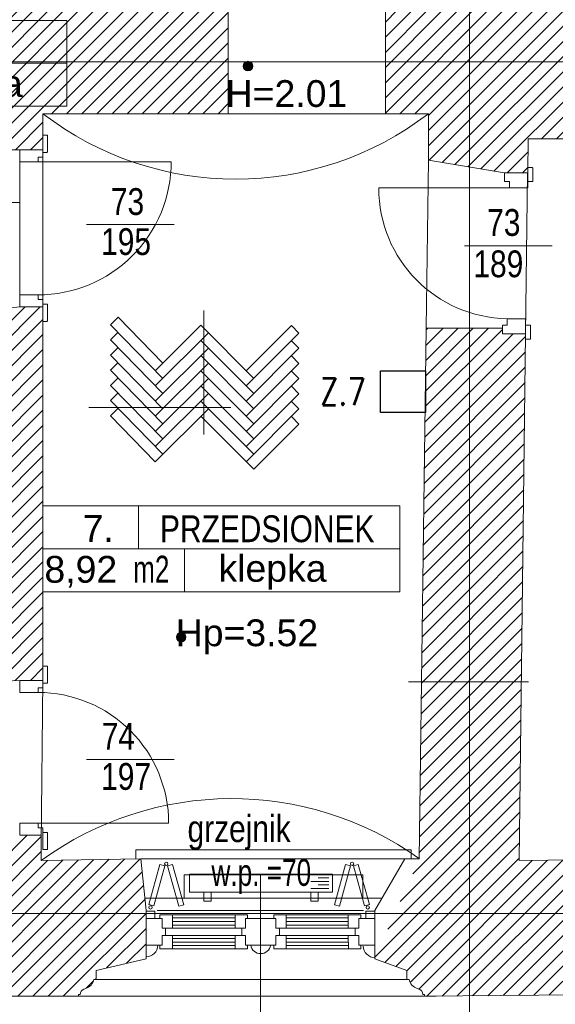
# Model space of a CAD drawing. Header units: millimetres. Extents: x -573548 to 674770, y -184010 to -47794.
# Tile 87 of 181: x 104568 to 107569, y -130530 to -125018. Entities that reach past the tile are written whole.
import ezdxf
from ezdxf.enums import TextEntityAlignment as Align

# ---------------------------------------------------------------- set-up
doc = ezdxf.new("R2010")
doc.units = ezdxf.units.MM
for name, color, linetype, lineweight in [('A.03 RZUT PARTERU_is$0$A-DRZWI_Nr_pióra__9', 8, 'Continuous', 9), ('A.03 RZUT PARTERU_is$0$A-OPISY-2_Nr_pióra__2', 8, 'Continuous', 9), ('A.03 RZUT PARTERU_is$0$A-OPISY-3_Nr_pióra__6', 8, 'Continuous', 9), ('A.03 RZUT PARTERU_is$0$A-WYSOKOSCI_Nr_pióra__7', 8, 'Continuous', 9), ('A.03 RZUT PARTERU_is$0$detalokna_Nr_pióra__1', 8, 'Continuous', 9), ('A.03 RZUT PARTERU_is$0$detalokna_Nr_pióra__2', 8, 'Continuous', 9), ('A.03 RZUT PARTERU_is$0$detalokna_Nr_pióra__8', 8, 'Continuous', 9), ('A.03 RZUT PARTERU_is$0$DIM MALY_Nr_pióra__8', 8, 'Continuous', 9), ('A.03 RZUT PARTERU_is$0$Drawing & Figure_Nr_pióra__18', 8, 'Continuous', 9), ('A.03 RZUT PARTERU_is$0$DRZWI_Nr_pióra__41', 8, 'Continuous', 9), ('A.03 RZUT PARTERU_is$0$linia nadproza_Nr_pióra__1', 8, 'Continuous', 9), ('A.03 RZUT PARTERU_is$0$Nowe_A-OKNA-OPIS_Nr_pióra__59', 8, 'Continuous', 9), ('A.03 RZUT PARTERU_is$0$Nowe_A_okno_Nr_pióra__59', 8, 'Continuous', 9), ('A.03 RZUT PARTERU_is$0$Nowe_Annotation - Text_Nr_pióra__59', 8, 'Continuous', 9), ('A.03 RZUT PARTERU_is$0$Nowe_GRZEJNIK_Nr_pióra__59', 8, 'Continuous', 9), ('A.03 RZUT PARTERU_is$0$Nowe_okiennice_Nr_pióra__59', 8, 'Continuous', 9), ('A.03 RZUT PARTERU_is$0$Nowe_WIDOK_Nr_pióra__59', 8, 'Continuous', 9), ('A.03 RZUT PARTERU_is$0$opisy inne_Nr_pióra__1', 8, 'Continuous', 9), ('A.03 RZUT PARTERU_is$0$opisy inne_Nr_pióra__25', 8, 'Continuous', 9), ('A.03 RZUT PARTERU_is$0$PARAPET_Nr_pióra__7', 8, 'Continuous', 9), ('A.03 RZUT PARTERU_is$0$podciagi_Nr_pióra__1', 8, 'Continuous', 9), ('A.03 RZUT PARTERU_is$0$POSADZKI_Nr_pióra__18', 8, 'Continuous', 9), ('A.03 RZUT PARTERU_is$0$PROG_Nr_pióra__6', 8, 'Continuous', 9), ('A.03 RZUT PARTERU_is$0$SCIANY_KONSTR_Nr_pióra__21', 8, 'Continuous', 9), ('A.03 RZUT PARTERU_is$0$strop_Nr_pióra__1', 8, 'Continuous', 9), ('A.03 RZUT PARTERU_is$0$Structural - Bearing_Nr_pióra__21', 8, 'Continuous', 9), ('A.03 RZUT PARTERU_is$0$Structural - Grid', 8, 'Continuous', 9), ('A.03 RZUT PARTERU_is$0$Structural - Grid_Nr_pióra__17', 8, 'Continuous', 9), ('BMS_URZĄDZENIA', 30, 'Continuous', 30), ('SAN_Grzejniki CO na rzucie', 7, 'Continuous', 13)]:
    doc.layers.add(name, color=color, linetype=linetype, lineweight=lineweight)
doc.styles.add('A.03 RZUT PARTERU_is$0$STYL_AUTOMATYCZNY_2', font='arial.ttf')
doc.styles.add('A.03 RZUT PARTERU_is$0$STYL_AUTOMATYCZNY_3', font='arial.ttf', dxfattribs={"width": 0.8})
doc.styles.add('A.03 RZUT PARTERU_is$0$STYL_AUTOMATYCZNY_4', font='arial.ttf', dxfattribs={"width": 0.7})
doc.styles.add('A.03 RZUT PARTERU_is$0$STYL_AUTOMATYCZNY_8', font='arial.ttf', dxfattribs={"width": 0.8})
doc.styles.add('SIMPLEX-10', font='simplex.shx', dxfattribs={"width": 0.8, "height": 10})
pattern_1 = [(45, (655149.01, 0), (-42.426407, 42.426407), [])]

# ---------------------------------------------------------------- blocks, each defined once
blk = doc.blocks.new('A.03 RZUT PARTERU_is$0$Standardowy znacznik osi')
at = {"layer": 'A.03 RZUT PARTERU_is$0$Structural - Grid_Nr_pióra__17'}
blk.add_line((1000, 0), (17855.4, 0), dxfattribs=at)
at = {"layer": 'A.03 RZUT PARTERU_is$0$Structural - Grid_Nr_pióra__17', "style": 'A.03 RZUT PARTERU_is$0$STYL_AUTOMATYCZNY_2'}
for tag, p in [('AC_MarkerText_1_0', (5, -80)), ('AC_MarkerText_1_1', (19360.4, -80))]:
    blk.add_attdef(tag, text='', height=350, rotation=270, dxfattribs=at).set_placement(p, align=Align.TOP_CENTER)
blk = doc.blocks.new('A.03 RZUT PARTERU_is$0$Standardowy znacznik osi_3')
at = {"layer": 'A.03 RZUT PARTERU_is$0$Structural - Grid_Nr_pióra__17'}
blk.add_line((2962.2, 0), (40906.6, 0), dxfattribs=at)
at = {"layer": 'A.03 RZUT PARTERU_is$0$Structural - Grid_Nr_pióra__17', "style": 'A.03 RZUT PARTERU_is$0$STYL_AUTOMATYCZNY_2'}
for tag, p in [('AC_MarkerText_1_0', (-250, -335)), ('AC_MarkerText_1_1', (44118.7, -335))]:
    blk.add_attdef(tag, text='', height=350, rotation=180, dxfattribs=at).set_placement(p, align=Align.TOP_CENTER)
blk = doc.blocks.new('A.03 RZUT PARTERU_is')
at = {"layer": 'A.03 RZUT PARTERU_is$0$A-WYSOKOSCI_Nr_pióra__7'}
for points in [[(761093.4, -100278.1, 1), (761040, -100278.1, 1)], [(760719.1, -103475.6, 1), (760665.7, -103475.6, 1)]]:
    blk.add_hatch(color=256, dxfattribs=at).paths.add_polyline_path(points)
at = {"layer": 'A.03 RZUT PARTERU_is$0$Drawing & Figure_Nr_pióra__18'}
h = blk.add_hatch(dxfattribs=at)
h.set_pattern_fill('Common_Brick_0004', color=256, style=0, pattern_type=2)
h.set_pattern_definition(pattern_1)
h.paths.add_polyline_path([(755746.2, -99673.5), (756133.4, -99674.1), (756716.2, -99675.1), (756716.2, -99753.6), (756716.2, -99893.6), (756716.2, -101430.2), (756716.3, -102115.2), (756796.3, -102115.2), (756796.3, -103725.2), (756796.3, -104725.5), (755926.3, -104725.5), (755817.1, -105005.5), (755817.1, -105264.9), (755817.1, -105275.5), (756046.6, -105340.5), (756046.6, -105390.9), (756059.3, -105390.9, 0.270785), (756104.9, -105442), (756115.7, -105446.2, -0.334097), (756136.3, -105475.2), (756146.3, -105475.2), (756146.3, -105485.5), (756211.3, -105485.5), (757111.3, -105485.5), (757176.3, -105485.5), (757176.3, -105475.2), (757186.3, -105475.2, -0.334097), (757206.9, -105446.2), (757217.6, -105442, 0.270785), (757263.3, -105390.9), (757275.9, -105390.9), (757275.9, -105340.5), (757505.5, -105275.5), (757505.5, -105005.5), (757526.3, -104725.5), (757436.3, -104725.5), (757436.3, -103725.2), (757436.3, -102275.5), (759465.1, -102275.5), (759596.3, -102275.5), (759596.3, -103725.5), (759787.7, -103717.6), (759917.7, -103717.6), (759917.7, -103716.6), (759917.7, -101677.4), (759917.7, -101626.4), (759787.7, -101626.4), (759596.3, -101645.2), (759596.3, -102135.2), (759462.8, -102135.4), (757426.4, -102137.7), (757439.7, -101430.2), (757456.3, -100544.9), (757736.3, -100544.9), (757742.5, -100204.9), (757882.5, -100204.9), (757882.5, -100544.9), (759596.3, -100544.9), (759596.3, -100746.2), (759917.7, -100746.2), (759917.7, -100544.9), (760956.3, -100544.9), (760956.3, -99964.9), (757626.6, -99964.9), (757596.9, -100013.9), (757592.6, -99997.5), (757626.6, -99964.9), (757336.3, -99964.9), (757336.3, -99844.9), (757341.2, -98890.5), (757356.3, -96002.6), (757356.3, -96002.4), (757236.7, -96002.4), (756780.6, -96045), (756786.1, -98890.5), (756786.3, -98965.2), (756133.4, -98964.1), (755746.2, -98963.5)])
h = blk.add_hatch(dxfattribs=at)
h.set_pattern_fill('Common_Brick_0004', color=256, style=0, pattern_type=2)
h.set_pattern_definition(pattern_1)
h.paths.add_polyline_path([(761836.1, -100544.9), (762077.6, -100544.9), (762077, -100804.9), (762504.2, -100876.2), (762633.9, -100876.2), (762635.4, -100685.5), (763305.3, -100683.4), (763510.3, -100682.8), (763655.8, -100682.4), (763735.8, -100106.8), (763735.8, -99977.9), (763706.2, -99977.5), (763510.3, -99974.8), (763306.5, -99972), (763016.2, -99968), (763016.2, -99805.6), (762156.2, -99816.1), (762156.2, -99967.4), (761836.2, -99967.4)])
h = blk.add_hatch(dxfattribs=at)
h.set_pattern_fill('Common_Brick_0004', color=256, style=0, pattern_type=2)
h.set_pattern_definition(pattern_1)
h.paths.add_polyline_path([(761777.6, -105269.5, -0.002027), (761777.1, -105269.5), (761777.1, -105275.5), (761956.6, -105340.5), (761956.6, -105390.9), (761969.3, -105390.9, 0.270785), (762014.9, -105442), (762025.7, -105446.2, -0.334097), (762046.3, -105475.2), (762056.3, -105475.2), (762056.3, -105485.5), (763296.2, -105474.8), (763296.1, -105464.6), (763306.1, -105464.5, -0.334097), (763326.5, -105435.3), (763337.2, -105431, 0.270785), (763382.4, -105379.5), (763395, -105379.4), (763394.6, -105329), (763623.6, -105262), (763621.2, -104992), (763536.2, -104715.5), (762586.2, -104725.9), (762598.4, -103725.2), (762622, -101776.5), (762491.6, -101776.5), (762491.6, -101745.5), (762065.7, -101745.5), (762039.4, -103725.2), (762026.2, -104714.5, -0.000248), (762027.7, -104715.5)])
h = blk.add_hatch(dxfattribs=at)
h.set_pattern_fill('Common_Brick_0004', color=256, style=0, pattern_type=2)
h.set_pattern_definition(pattern_1)
h.paths.add_polyline_path([(758847.6, -105264.9, -0.002027), (758847.1, -105264.9), (758847.1, -105275.5), (759026.6, -105340.5), (759026.6, -105390.9), (759039.3, -105390.9, 0.270785), (759084.9, -105442), (759095.7, -105446.2, -0.334097), (759116.3, -105475.2), (759126.3, -105475.2), (759126.3, -105485.5), (760051.3, -105485.5), (760116.3, -105485.5), (760116.3, -105475.2), (760126.3, -105475.2, -0.334097), (760146.9, -105446.2), (760157.6, -105442, 0.270785), (760203.3, -105390.9), (760215.9, -105390.9), (760215.9, -105340.5), (760495.5, -105275.5), (760495.5, -105005.5), (760466.2, -104715.5), (759907.7, -104725.5), (759907.7, -104583.3), (759787.7, -104583.3), (759787.7, -104583.4)])
at = {"layer": 'A.03 RZUT PARTERU_is$0$A-DRZWI_Nr_pióra__9'}
for p, q in [((760162.7, -101165.6), (760496, -101165.6)), ((760653.7, -101165.6), (760162.7, -101165.6)), ((762769.9, -101284.8), (762279, -101284.8)), ((760653.7, -104159.7), (760162.7, -104159.7))]:
    blk.add_line(p, q, dxfattribs=at)
for points in [[(759891.6, -100813.4), (760636.5, -100813.4, -0.414215), (759890.7, -101559.2)], [(761799, -100960.2, 0.408921), (762518.3, -101692.5)], [(759890.7, -104516.2), (760622.2, -104516.2, 0.414552), (759889.9, -103784.8)]]:
    blk.add_lwpolyline(points, format="xyb", dxfattribs=at)
blk.add_lwpolyline([(762531.3, -100960.2), (761799, -100960.2)], dxfattribs=at)
at = {"layer": 'A.03 RZUT PARTERU_is$0$A-OPISY-3_Nr_pióra__6'}
for p, q in [((758051.6, -100262.2), (760051.6, -100262.2)), ((760453.8, -102740.6), (760453.8, -102980.7)), ((759917.7, -102980.6), (761917.7, -102980.6)), ((760710.7, -102980.7), (760710.7, -103220.6))]:
    blk.add_line(p, q, dxfattribs=at)
for points in [[(758051.6, -100502.2), (758051.6, -100022.2), (760051.6, -100022.2), (760051.6, -100502.2)], [(759917.7, -103220.6), (759917.7, -102740.6), (761917.7, -102740.6), (761917.7, -103220.6)]]:
    blk.add_lwpolyline(points, close=True, dxfattribs=at)
at = {"layer": 'A.03 RZUT PARTERU_is$0$A-WYSOKOSCI_Nr_pióra__7'}
for centre in [(761066.7, -100278.1), (760692.4, -103475.6)]:
    blk.add_circle(centre, 26.7, dxfattribs=at)
at = {"layer": 'A.03 RZUT PARTERU_is$0$detalokna_Nr_pióra__1'}
blk.add_line((760116.3, -105485.5), (762056.3, -105485.5), dxfattribs=at)
at = {"layer": 'A.03 RZUT PARTERU_is$0$detalokna_Nr_pióra__2'}
blk.add_line((760215.9, -105390.9), (761956.6, -105390.9), dxfattribs=at)
blk.add_lwpolyline([(760439.1, -104715.5), (760439.1, -104665.5), (761980.4, -104665.5), (761980.4, -104715.5)], dxfattribs=at)
at = {"layer": 'A.03 RZUT PARTERU_is$0$detalokna_Nr_pióra__8'}
for p, q in [((760466.2, -104715.5), (761946.2, -104715.5)), ((760488.4, -104935.5), (761817.9, -104935.5)), ((760558.4, -105005.5), (761714.2, -105005.5))]:
    blk.add_line(p, q, dxfattribs=at)
at = {"layer": 'A.03 RZUT PARTERU_is$0$DIM MALY_Nr_pióra__8'}
blk.add_line((761965.4, -103725.2), (762638.1, -103725.2), dxfattribs=at)
at = {"layer": 'A.03 RZUT PARTERU_is$0$DRZWI_Nr_pióra__41'}
for p, q in [((759917.8, -100761.1), (759917.8, -100665.5)), ((762634.2, -100924.5), (762634.2, -100876.2)), ((759917.7, -101611.5), (759917.8, -101707.2)), ((762621.6, -101728.2), (762621.6, -101776.5)), ((759917.8, -103732.5), (759917.8, -103636.8)), ((759917.8, -104568.5), (759917.8, -104664.2))]:
    blk.add_line(p, q, dxfattribs=at)
for points in [[(759943.9, -100697.1), (759943.9, -100669.5, 0.414334), (759939.9, -100665.5), (759917.8, -100665.5)], [(759943.9, -100697.1), (759943.9, -100757.1, -0.414334), (759939.9, -100761.1), (759917.8, -100761.1)], [(762662.4, -100924.5), (762662.4, -100850.5, 0.414334), (762658.4, -100846.5), (762634.2, -100846.5)], [(759943.9, -101675.5), (759943.9, -101615.5, 0.414334), (759939.9, -101611.5), (759917.7, -101611.5)], [(759943.9, -101675.5), (759943.9, -101703.2, -0.414334), (759939.9, -101707.2), (759917.8, -101707.2)], [(762649.8, -101728.2), (762649.8, -101802.3, -0.414334), (762645.8, -101806.3), (762621.6, -101806.3)], [(759943.9, -103668.5), (759943.9, -103640.8, 0.414334), (759939.9, -103636.8), (759917.8, -103636.8)], [(759943.9, -103668.5), (759943.9, -103728.5, -0.414334), (759939.9, -103732.5), (759917.8, -103732.5)], [(759943.9, -104632.5), (759943.9, -104572.5, 0.414334), (759939.9, -104568.5), (759917.8, -104568.5)], [(759943.9, -104632.5), (759943.9, -104660.2, -0.414334), (759939.9, -104664.2), (759917.8, -104664.2)]]:
    blk.add_lwpolyline(points, format="xyb", dxfattribs=at)
for points in [[(759917.8, -100761.1), (759917.8, -100787.7), (759890.7, -100787.7), (759890.7, -100813.4), (759787.8, -100813.4), (759787.7, -100746.2)], [(762504.2, -100876.2), (762504.2, -100924.5), (762531.3, -100924.5), (762531.3, -100960.2), (762634.2, -100960.2), (762634.2, -100924.5), (762662.4, -100924.5)], [(759917.8, -101611.5), (759917.8, -101584.9), (759890.7, -101584.9), (759890.7, -101559.2), (759787.8, -101559.2), (759787.7, -101626.4)], [(762491.6, -101776.5), (762491.6, -101728.2), (762518.7, -101728.2), (762518.7, -101692.5), (762621.6, -101692.5), (762621.6, -101728.2), (762649.8, -101728.2)], [(759917.8, -103732.5), (759917.8, -103759.1), (759890.7, -103759.1), (759890.7, -103784.8), (759787.8, -103784.8), (759787.7, -103717.6)], [(759917.8, -104568.5), (759917.8, -104541.9), (759890.7, -104541.9), (759890.7, -104516.2), (759787.8, -104516.2), (759787.7, -104583.4)]]:
    blk.add_lwpolyline(points, dxfattribs=at)
at = {"layer": 'A.03 RZUT PARTERU_is$0$linia nadproza_Nr_pióra__1'}
for p, q in [((760956.3, -100544.9), (761836.1, -100544.9)), ((762077, -100804.9), (762065.7, -101745.5)), ((762633.4, -100876.2), (762621.6, -101776.5))]:
    blk.add_line(p, q, dxfattribs=at)
at = {"layer": 'A.03 RZUT PARTERU_is$0$Nowe_A-OKNA-OPIS_Nr_pióra__59'}
blk.add_line((761136.3, -104805.5), (761136.3, -106010.7), dxfattribs=at)
at = {"layer": 'A.03 RZUT PARTERU_is$0$Nowe_A_okno_Nr_pióra__59'}
for points in [[(760495.5, -105049.7), (760495.5, -105009.7), (760545.5, -105009.7), (760545.5, -105049.7)], [(760495.5, -105049.7), (760495.5, -105199.7), (760585.5, -105199.7), (760585.5, -105144.7), (760605.5, -105144.7), (760605.5, -105104.7), (760585.5, -105104.7), (760585.5, -105049.7)], [(760643.7, -105029.7), (760643.7, -105104.7), (760585.5, -105104.7), (760585.5, -105049.7), (760573.7, -105049.7), (760573.7, -105029.7)], [(760994.6, -105029.6), (760994.7, -105104.6), (761052.9, -105104.5), (761052.8, -105049.5), (761064.6, -105049.5), (761064.6, -105029.5)], [(761281.1, -105029.5), (761281.1, -105104.5), (761222.9, -105104.5), (761222.9, -105049.5), (761211.1, -105049.5), (761211.1, -105029.5)], [(761628.8, -105029.4), (761628.8, -105104.4), (761687, -105104.4), (761687, -105049.4), (761698.8, -105049.4), (761698.8, -105029.4)], [(761777, -105049.3), (761777.1, -105199.3), (761687.1, -105199.4), (761687, -105144.4), (761667, -105144.4), (761667, -105104.4), (761687, -105104.4), (761687, -105049.4)], [(761727, -105049.3), (761727, -105009.3), (761777, -105009.3), (761777, -105049.3)], [(760643.7, -105219.7), (760643.7, -105144.7), (760585.5, -105144.7), (760585.5, -105199.7), (760573.7, -105199.7), (760573.7, -105219.7)], [(760994.7, -105219.6), (760994.7, -105144.6), (761052.9, -105144.5), (761052.9, -105199.5), (761064.7, -105199.5), (761064.7, -105219.5)], [(761281.1, -105219.5), (761281.1, -105144.5), (761222.9, -105144.5), (761222.9, -105199.5), (761211.1, -105199.5), (761211.1, -105219.5)], [(761628.9, -105219.4), (761628.8, -105144.4), (761687, -105144.4), (761687.1, -105199.4), (761698.9, -105199.4), (761698.9, -105219.4)]]:
    blk.add_lwpolyline(points, close=True, dxfattribs=at)
for points in [[(760994.6, -105029.6), (760643.7, -105029.7)], [(760643.7, -105047.2), (760994.6, -105047.2)], [(761142.9, -105199.5), (761052.9, -105199.5), (761052.9, -105144.5), (761032.9, -105144.6), (761032.9, -105104.6), (761052.9, -105104.5), (761052.8, -105049.5), (761142.8, -105049.5), (761142.8, -105049.5)], [(761132.9, -105199.5), (761222.9, -105199.5), (761222.9, -105144.5), (761242.9, -105144.5), (761242.9, -105104.5), (761222.9, -105104.5), (761222.9, -105049.5), (761132.9, -105049.5), (761132.9, -105049.5)], [(761281.1, -105029.5), (761628.8, -105029.4)], [(761628.8, -105046.9), (761281.1, -105047.1)], [(760643.7, -105067.2), (760994.6, -105067.2)], [(760643.7, -105087.2), (760994.6, -105087.2)], [(760643.7, -105104.7), (760994.7, -105104.6)], [(761628.8, -105066.9), (761281.1, -105067.1)], [(761628.8, -105086.9), (761281.1, -105087.1)], [(761628.8, -105104.4), (761281.1, -105104.5)], [(760643.7, -105144.7), (760994.7, -105144.6)], [(760643.7, -105162.2), (760994.7, -105162.2)], [(761628.8, -105144.4), (761281.1, -105144.5)], [(761628.9, -105161.9), (761281.1, -105162.1)], [(760643.7, -105182.2), (760994.7, -105182.2)], [(760643.7, -105202.2), (760994.7, -105202.2)], [(760994.7, -105219.6), (760643.7, -105219.7)], [(761628.9, -105181.9), (761281.1, -105182.1)], [(761628.9, -105201.9), (761281.1, -105202.1)], [(761281.1, -105219.5), (761628.9, -105219.4)]]:
    blk.add_lwpolyline(points, dxfattribs=at)
blk.add_lwpolyline([(761194.1, -105199.4), (761081.7, -105199.5, 0.845314)], format="xyb", close=True, dxfattribs=at)
at = {"layer": 'A.03 RZUT PARTERU_is$0$Nowe_GRZEJNIK_Nr_pióra__59'}
blk.add_lwpolyline([(760709.7, -104935.5), (761709.7, -104935.5), (761709.7, -104805.5), (760709.7, -104805.5)], close=True, dxfattribs=at)
at = {"layer": 'A.03 RZUT PARTERU_is$0$Nowe_okiennice_Nr_pióra__59'}
for points in [[(760539.1, -104979.9), (760511.3, -104972.3), (760573.4, -104747.3), (760601.2, -104755)], [(760678.7, -104980.6), (760706.5, -104972.9), (760644.4, -104748), (760616.6, -104755.6)], [(761579.5, -104980.6), (761551.7, -104972.9), (761613.8, -104748), (761641.6, -104755.6)], [(761719.1, -104979.9), (761746.9, -104972.3), (761684.8, -104747.3), (761657, -104755)]]:
    blk.add_lwpolyline(points, close=True, dxfattribs=at)
for centre in [(760608.6, -104743.4), (761649.6, -104743.4), (760520.6, -104988.3), (761737.7, -104988.3)]:
    blk.add_circle(centre, 9.4, dxfattribs=at)
at = {"layer": 'A.03 RZUT PARTERU_is$0$Nowe_WIDOK_Nr_pióra__59'}
for centre, start, end in [((760495.5, -105199.6), 270.4645, 0.079), ((761778.1, -105204.2), 179.921, 269.5355)]:
    blk.add_arc(centre, 65.3, start, end, dxfattribs=at)
at = {"layer": 'A.03 RZUT PARTERU_is$0$opisy inne_Nr_pióra__25'}
for p, q in [((760819.7, -102341.1), (760819.7, -101645.9)), ((760969.7, -102188.8), (760174.7, -102188.8))]:
    blk.add_line(p, q, dxfattribs=at)
at = {"layer": 'A.03 RZUT PARTERU_is$0$podciagi_Nr_pióra__1'}
blk.add_line((759917.7, -103716.6), (759907.7, -104637.1), dxfattribs=at)
at = {"layer": 'A.03 RZUT PARTERU_is$0$POSADZKI_Nr_pióra__18'}
for p, q in [((758834.7, -101041.4), (759787.8, -101041.4)), ((760296.5, -101726.1), (760338.9, -101683.7)), ((760590, -101941.5), (760338.9, -101683.7)), ((760590, -102026.4), (760296.5, -101726.1)), ((760547.6, -101983.9), (760802.1, -101729.4)), ((761099.1, -102026.4), (760802.1, -101729.4)), ((761056.7, -101983.9), (761309.9, -101730.7)), ((761352.3, -101773.2), (761309.9, -101730.7)), ((760296.5, -101811), (760338.9, -101768.6)), ((760547.6, -102068.8), (760844.6, -101771.8)), ((760802.1, -101814.2), (760844.6, -101771.8)), ((761056.7, -102068.8), (761352.3, -101773.2)), ((760590, -102111.2), (760296.5, -101811)), ((760296.5, -101895.9), (760338.9, -101853.4)), ((760547.6, -102153.6), (760844.6, -101856.7)), ((761099.1, -102111.2), (760802.1, -101814.2)), ((761056.7, -102153.6), (761352.3, -101858)), ((761352.3, -101858), (761309.9, -101815.6)), ((760590, -102196.1), (760296.5, -101895.9)), ((761099.1, -102196.1), (760802.1, -101899.1)), ((761352.3, -101942.9), (761309.9, -101900.5)), ((760296.5, -101980.7), (760338.9, -101938.3)), ((760547.6, -102238.5), (760844.6, -101941.5)), ((761056.7, -102238.5), (761352.3, -101942.9)), ((760590, -102280.9), (760296.5, -101980.7)), ((760296.5, -102065.6), (760338.9, -102023.1)), ((760547.6, -102323.3), (760844.6, -102026.4)), ((761099.1, -102280.9), (760802.1, -101983.9)), ((761056.7, -102323.3), (761352.3, -102027.7)), ((761352.3, -102027.7), (761309.9, -101985.3)), ((760590, -102365.8), (760296.5, -102065.6)), ((761099.1, -102365.8), (760802.1, -102068.8)), ((761352.3, -102112.6), (761309.9, -102070.2)), ((760296.5, -102150.4), (760338.9, -102108)), ((760547.6, -102408.2), (760844.6, -102111.2)), ((761056.7, -102408.2), (761352.3, -102112.6)), ((760590, -102450.6), (760296.5, -102150.4)), ((760296.5, -102235.3), (760338.9, -102192.8)), ((761099.1, -102450.6), (760802.1, -102153.6)), ((760844.6, -102196.1), (760802.1, -102153.6)), ((761352.3, -102197.4), (761309.9, -102155)), ((760547.6, -102493.1), (760296.5, -102235.3)), ((760547.6, -102493.1), (760844.6, -102196.1)), ((761099.1, -102535.5), (760802.1, -102238.5)), ((761056.7, -102493.1), (761352.3, -102197.4)), ((761352.3, -102282.3), (761309.9, -102239.9)), ((761099.1, -102535.5), (761352.3, -102282.3))]:
    blk.add_line(p, q, dxfattribs=at)
at = {"layer": 'A.03 RZUT PARTERU_is$0$PROG_Nr_pióra__6'}
for p, q in [((759917.7, -100746.2), (759917.7, -101677.4)), ((759787.8, -100813.4), (759787.8, -101559.2))]:
    blk.add_line(p, q, dxfattribs=at)
at = {"layer": 'A.03 RZUT PARTERU_is$0$SCIANY_KONSTR_Nr_pióra__21'}
for p, q in [((762077, -100804.9), (762504.2, -100876.2)), ((762504.2, -100876.2), (762633.9, -100876.2)), ((762065.7, -101745.5), (762491.6, -101745.5)), ((762491.6, -101776.5), (762622, -101776.5)), ((760495.5, -105005.5), (760466.2, -104715.5)), ((761777.1, -105005.5), (761946.2, -104715.5))]:
    blk.add_line(p, q, dxfattribs=at)
at = {"layer": 'A.03 RZUT PARTERU_is$0$strop_Nr_pióra__1'}
for centre, radius, start, end in [((760997.6, -99135.8), 1775.4, 232.5348, 307.4652), ((760974.7, -106195.8), 1816.7, 54.5737, 125.9668)]:
    blk.add_arc(centre, radius, start, end, dxfattribs=at)
at = {"layer": 'A.03 RZUT PARTERU_is$0$Structural - Bearing_Nr_pióra__21'}
for p, q in [((760956.3, -99964.9), (760956.3, -100544.9)), ((761836.2, -99967.3), (761836.1, -100544.9)), ((759917.7, -100544.9), (759917.7, -100746.2)), ((759917.7, -100544.9), (760956.3, -100544.9)), ((762077.6, -100544.9), (761836.1, -100544.9)), ((762077.6, -100544.9), (762077, -100804.9)), ((762635.4, -100685.5), (762633.9, -100876.2)), ((763655.8, -100682.4), (762635.4, -100685.5)), ((759787.7, -100746.2), (759596.3, -100746.2)), ((759787.7, -100746.2), (759917.7, -100746.2)), ((759596.3, -101645.2), (759787.7, -101626.4)), ((759787.7, -101626.4), (759917.7, -101626.4)), ((759917.7, -101626.4), (759917.7, -103717.6)), ((762065.7, -101745.5), (762026.2, -104715.5)), ((762622, -101776.5), (762586.2, -104725.9)), ((759787.7, -103717.6), (759596.3, -103725.5)), ((759787.7, -103717.6), (759917.7, -103717.6)), ((759787.7, -104583.3), (759907.7, -104583.3)), ((759907.7, -104583.3), (759907.7, -104725.5)), ((759907.7, -104725.5), (760466.2, -104715.5)), ((761946.2, -104715.5), (762026.2, -104715.5)), ((762586.2, -104725.9), (763536.2, -104715.5)), ((759126.3, -105485.5), (760066.3, -105485.5)), ((762056.3, -105485.5), (763296.3, -105474.8))]:
    blk.add_line(p, q, dxfattribs=at)
for points in [[(760051.3, -105485.5), (760116.3, -105485.5), (760116.3, -105475.2), (760126.3, -105475.2, -0.334097), (760146.9, -105446.2), (760157.6, -105442, 0.270785), (760203.3, -105390.9), (760215.9, -105390.9), (760215.9, -105340.5), (760495.5, -105275.5), (760495.5, -105005.5)], [(762121.3, -105485.5), (762056.3, -105485.5), (762056.3, -105475.2), (762046.3, -105475.2, 0.334097), (762025.7, -105446.2), (762014.9, -105442, -0.270785), (761969.3, -105390.9), (761956.6, -105390.9), (761956.6, -105340.5), (761777.1, -105275.5), (761777.1, -105005.5)]]:
    blk.add_lwpolyline(points, format="xyb", dxfattribs=at)
at = {"layer": 'A.03 RZUT PARTERU_is$0$Structural - Grid', "zscale": 1000}
for name, p, rotation in [('A.03 RZUT PARTERU_is$0$Standardowy znacznik osi', (762307.2, -108395.1), 90), ('A.03 RZUT PARTERU_is$0$Standardowy znacznik osi_3', (776832.4, -100254.9), 180), ('A.03 RZUT PARTERU_is$0$Standardowy znacznik osi_3', (776835.6, -105021.8), 180)]:
    blk.add_blockref(name, p, dxfattribs=dict(at, rotation=rotation))
at = {"layer": 'A.03 RZUT PARTERU_is$0$A-OPISY-2_Nr_pióra__2', "char_height": 150}
for s, insert, attachment_point, style in [('\\A1;{\\pql;\\fArial|b0|i0|c238|p0;\\W1.000000;terakota}', (759048, -100453.2), 7, 'A.03 RZUT PARTERU_is$0$STYL_AUTOMATYCZNY_2'), ('\\A1;{\\pql;\\fArial|b0|i0|c238|p0;\\W1.000000;7.}', (760140.1, -102941.6), 7, 'A.03 RZUT PARTERU_is$0$STYL_AUTOMATYCZNY_2'), ('\\A1;{\\pql;\\fArial|b0|i0|c238|p0;\\W0.800000;PRZEDSIONEK}', (760573.6, -102945.5), 7, 'A.03 RZUT PARTERU_is$0$STYL_AUTOMATYCZNY_3'), ('\\A1;{\\pqr;\\fArial|b0|i0|c238|p0;\\W0.700000;m2}', (760626.7, -103019.2), 3, 'A.03 RZUT PARTERU_is$0$STYL_AUTOMATYCZNY_4'), ('\\A1;{\\pql;\\fArial|b0|i0|c238|p0;\\W1.000000;8,92}', (759926.3, -103198.3), 7, 'A.03 RZUT PARTERU_is$0$STYL_AUTOMATYCZNY_2'), ('\\A1;{\\pql;\\fArial|b0|i0|c238|p0;\\W1.000000;klepka}', (760901.3, -103210.1), 7, 'A.03 RZUT PARTERU_is$0$STYL_AUTOMATYCZNY_2')]:
    blk.add_mtext(s, dxfattribs=dict(at, insert=insert, attachment_point=attachment_point, style=style))
at = {"layer": 'A.03 RZUT PARTERU_is$0$A-WYSOKOSCI_Nr_pióra__7', "char_height": 150, "attachment_point": 5, "style": 'A.03 RZUT PARTERU_is$0$STYL_AUTOMATYCZNY_2'}
for s, insert in [('\\A1;{\\pqc;\\fArial|b0|i0|c238|p0;\\W1.000000;H=2.01}', (761282.3, -100433)), ('\\A1;{\\pqc;\\fArial|b0|i0|c238|p0;\\W1.000000;Hp=3.52}', (761060.7, -103473.3))]:
    blk.add_mtext(s, dxfattribs=dict(at, insert=insert))
at = {"layer": 'A.03 RZUT PARTERU_is$0$Nowe_Annotation - Text_Nr_pióra__59', "insert": (760728, -104667.4), "char_height": 150, "attachment_point": 7, "style": 'A.03 RZUT PARTERU_is$0$STYL_AUTOMATYCZNY_8'}
blk.add_mtext('\\A1;{\\pql;\\fArial|b0|i0|c238|p0;\\W0.800000;grzejnik }', dxfattribs=at)
at = {"layer": 'A.03 RZUT PARTERU_is$0$opisy inne_Nr_pióra__1', "char_height": 150, "style": 'A.03 RZUT PARTERU_is$0$STYL_AUTOMATYCZNY_3'}
for s, insert, attachment_point in [('\\A1;{\\pql;\\fArial|b0|i0|c238|p0;\\W0.800000;73}', (760298.6, -101113.7), 7), ('\\A1;{\\pql;\\fArial|b0|i0|c238|p0;\\W0.800000;73}', (762406.5, -101230.8), 7), ('\\A1;{\\pqc;\\fArial|b0|i0|c238|p0;\\W0.800000;195}', (760383.7, -101261.8), 5), ('\\A1;{\\pqc;\\fArial|b0|i0|c238|p0;\\W0.800000;189}', (762469.3, -101386.3), 5), ('\\A1;{\\pql;\\fArial|b0|i0|c238|p0;\\W0.800000;74}', (760247.2, -104105.2), 7), ('\\A1;{\\pqc;\\fArial|b0|i0|c238|p0;\\W0.800000;197}', (760383.7, -104255.9), 5)]:
    blk.add_mtext(s, dxfattribs=dict(at, insert=insert, attachment_point=attachment_point))
at = {"layer": 'A.03 RZUT PARTERU_is$0$PARAPET_Nr_pióra__7', "insert": (760862, -104912.7), "char_height": 150, "attachment_point": 7, "style": 'A.03 RZUT PARTERU_is$0$STYL_AUTOMATYCZNY_4'}
blk.add_mtext('\\A1;{\\pql;\\fArial|b0|i0|c238|p0;\\W0.700000;w.p. =70}', dxfattribs=at)

msp = doc.modelspace()

# ---------------------------------------------------------------- linework, layer by layer
at = {"layer": 'BMS_URZĄDZENIA'}
msp.add_lwpolyline([(106590.147, -126983.44), (106841.411, -126983.44), (106841.411, -127218.354), (106590.147, -127218.354)], close=True, dxfattribs=at)
at = {"layer": 'SAN_Grzejniki CO na rzucie', "color": 150}
for p, q in [((106300, -129842.385), (106200, -129842.385)), ((106300, -129822.385), (106240, -129822.385)), ((106300, -129862.385), (106240, -129862.385)), ((106300, -129882.385), (106200, -129882.385))]:
    msp.add_line(p, q, dxfattribs=at)
for points in [[(106320, -129802.385), (105520, -129802.385), (105520, -129902.385), (106320, -129902.385), (106320, -129802.385)], [(105640, -129902.385), (105640, -129952.385), (105600, -129952.385), (105600, -129902.385)], [(106240, -129902.385), (106240, -129952.385), (106200, -129952.385), (106200, -129902.385)]]:
    msp.add_lwpolyline(points, dxfattribs=at)

# ---------------------------------------------------------------- block references
at = {"color": 150}
msp.add_blockref('A.03 RZUT PARTERU_is', (-655219.604, -25000), dxfattribs=at)

# ---------------------------------------------------------------- texts
at = {"layer": 'BMS_URZĄDZENIA', "lineweight": 30, "insert": (106507.644, -127101.085), "char_height": 150, "width": 609.56559, "attachment_point": 6, "style": 'SIMPLEX-10'}
msp.add_mtext('Z.7', dxfattribs=at)

doc.saveas('drawing.dxf')
